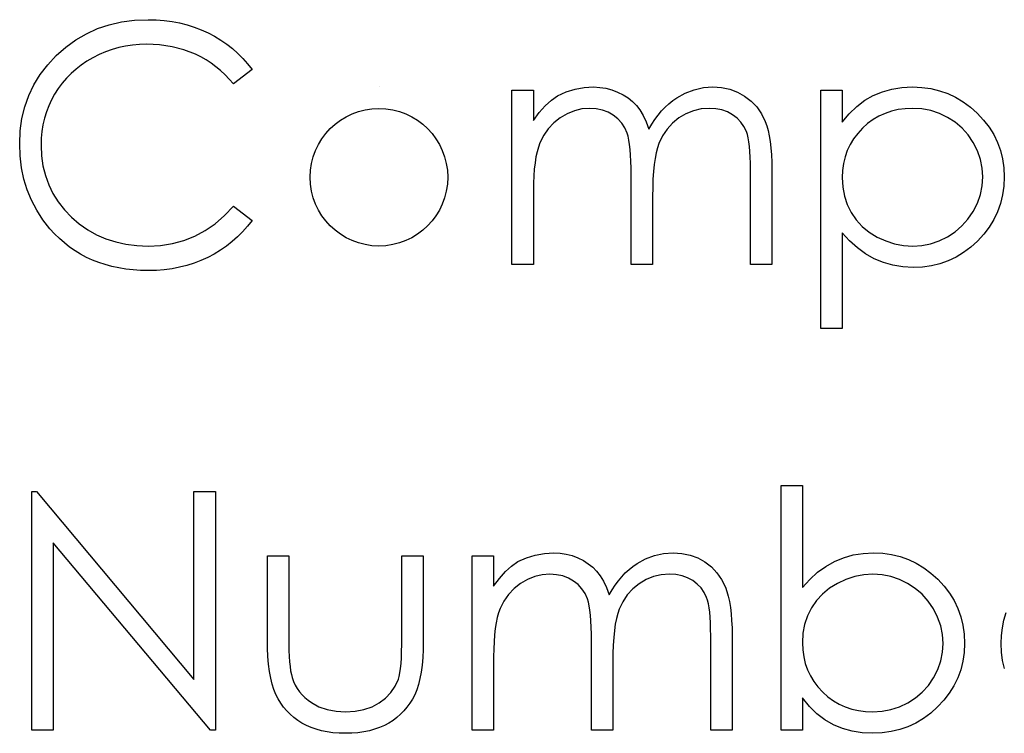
# Model space of a CAD drawing. Header units: inches. Extents: x 1694 to 2505, y -239 to -56.
# Tile 222 of 256: x 1856.75 to 1857.319, y -87.086 to -86.674. Entities that reach past the tile are written whole.
import ezdxf

# ---------------------------------------------------------------- set-up
doc = ezdxf.new("R2010")
doc.units = ezdxf.units.IN
doc.header["$LTSCALE"] = 0.5
doc.header["$MEASUREMENT"] = 0

msp = doc.modelspace()

# ---------------------------------------------------------------- linework, layer by layer
at = {"color": 7, "linetype": 'Continuous'}
for p, q in [((1856.79512, -86.67892), (1856.80191, -86.67666)), ((1856.80191, -86.67666), (1856.80903, -86.67506)), ((1856.80903, -86.67506), (1856.81651, -86.67409)), ((1856.81651, -86.67409), (1856.8243, -86.67376)), ((1856.8243, -86.67376), (1856.82904, -86.67387)), ((1856.82904, -86.67387), (1856.83368, -86.67423)), ((1856.83368, -86.67423), (1856.83818, -86.67484)), ((1856.83818, -86.67484), (1856.84257, -86.67566)), ((1856.84257, -86.67566), (1856.84685, -86.67671)), ((1856.84685, -86.67671), (1856.85102, -86.67804)), ((1856.78253, -86.68538), (1856.78866, -86.68185)), ((1856.78866, -86.68185), (1856.79512, -86.67892)), ((1856.85102, -86.67804), (1856.85507, -86.67958)), ((1856.85507, -86.67958), (1856.85899, -86.68135)), ((1856.85899, -86.68135), (1856.86278, -86.68334)), ((1856.86278, -86.68334), (1856.86639, -86.68552)), ((1856.77676, -86.68958), (1856.78253, -86.68538)), ((1856.8113, -86.689), (1856.8074, -86.68985)), ((1856.8153, -86.68839), (1856.8113, -86.689)), ((1856.81938, -86.688), (1856.8153, -86.68839)), ((1856.82352, -86.68789), (1856.81938, -86.688)), ((1856.83103, -86.68825), (1856.82352, -86.68789)), ((1856.83821, -86.68935), (1856.83103, -86.68825)), ((1856.86639, -86.68552), (1856.86984, -86.68789)), ((1856.86984, -86.68789), (1856.8731, -86.69043)), ((1856.76633, -86.69976), (1856.7713, -86.69443)), ((1856.7713, -86.69443), (1856.77676, -86.68958)), ((1856.79611, -86.69388), (1856.7925, -86.6957)), ((1856.79978, -86.69228), (1856.79611, -86.69388)), ((1856.80354, -86.69096), (1856.79978, -86.69228)), ((1856.8074, -86.68985), (1856.80354, -86.69096)), ((1856.84508, -86.69118), (1856.83821, -86.68935)), ((1856.85165, -86.69374), (1856.84508, -86.69118)), ((1856.8548, -86.69529), (1856.85165, -86.69374)), ((1856.8731, -86.69043), (1856.87619, -86.69319)), ((1856.87619, -86.69319), (1856.87912, -86.69612)), ((1856.76205, -86.70536), (1856.76633, -86.69976)), ((1856.78576, -86.69995), (1856.7827, -86.70233)), ((1856.78902, -86.69775), (1856.78576, -86.69995)), ((1856.7925, -86.6957), (1856.78902, -86.69775)), ((1856.85783, -86.697), (1856.8548, -86.69529)), ((1856.86073, -86.69888), (1856.85783, -86.697)), ((1856.86355, -86.70092), (1856.86073, -86.69888)), ((1856.87912, -86.69612), (1856.88185, -86.69926)), ((1856.88185, -86.69926), (1856.88442, -86.70258)), ((1856.75841, -86.7113), (1856.76205, -86.70536)), ((1856.77983, -86.70487), (1856.77715, -86.70757)), ((1856.7827, -86.70233), (1856.77983, -86.70487)), ((1856.86623, -86.70316), (1856.86355, -86.70092)), ((1856.86879, -86.70556), (1856.86623, -86.70316)), ((1856.87125, -86.70812), (1856.86879, -86.70556)), ((1856.88442, -86.70258), (1856.8736, -86.71086)), ((1856.75545, -86.71751), (1856.75841, -86.7113)), ((1856.77469, -86.71044), (1856.77243, -86.71351)), ((1856.77715, -86.70757), (1856.77469, -86.71044)), ((1856.8736, -86.71086), (1856.87125, -86.70812)), ((1856.75314, -86.72402), (1856.75545, -86.71751)), ((1856.77036, -86.71671), (1856.76851, -86.72005)), ((1856.77243, -86.71351), (1856.77036, -86.71671)), ((1856.95779, -86.71262), (1856.95779, -86.71262)), ((1857.03458, -86.71439), (1857.04694, -86.71439)), ((1857.03458, -86.81509), (1857.03458, -86.71439)), ((1857.04694, -86.71439), (1857.04694, -86.73189)), ((1857.05735, -86.7203), (1857.06091, -86.71773)), ((1857.06091, -86.71773), (1857.06591, -86.71549)), ((1857.06591, -86.71549), (1857.07104, -86.71389)), ((1857.07104, -86.71389), (1857.07629, -86.71296)), ((1857.07629, -86.71296), (1857.08167, -86.71262)), ((1857.08167, -86.71262), (1857.08531, -86.71282)), ((1857.08531, -86.71282), (1857.08885, -86.71334)), ((1857.08885, -86.71334), (1857.0923, -86.71425)), ((1857.0923, -86.71425), (1857.09564, -86.71552)), ((1857.09564, -86.71552), (1857.09881, -86.7171)), ((1857.09881, -86.7171), (1857.10165, -86.71889)), ((1857.12984, -86.71883), (1857.13475, -86.71613)), ((1857.13475, -86.71613), (1857.13988, -86.71417)), ((1857.13988, -86.71417), (1857.14516, -86.71301)), ((1857.14516, -86.71301), (1857.15065, -86.71262)), ((1857.15065, -86.71262), (1857.1557, -86.71296)), ((1857.1557, -86.71296), (1857.16045, -86.71392)), ((1857.16045, -86.71392), (1857.16489, -86.71558)), ((1857.16489, -86.71558), (1857.16903, -86.71787)), ((1857.213, -86.71439), (1857.22537, -86.71439)), ((1857.213, -86.85219), (1857.213, -86.71439)), ((1857.22537, -86.71439), (1857.22537, -86.73302)), ((1857.2384, -86.7203), (1857.24334, -86.71751)), ((1857.24334, -86.71751), (1857.24859, -86.71538)), ((1857.24859, -86.71538), (1857.25411, -86.71384)), ((1857.25411, -86.71384), (1857.25993, -86.71293)), ((1857.25993, -86.71293), (1857.26606, -86.71262)), ((1857.26606, -86.71262), (1857.27141, -86.71287)), ((1857.27141, -86.71287), (1857.2766, -86.71356)), ((1857.2766, -86.71356), (1857.28157, -86.71475)), ((1857.28157, -86.71475), (1857.28635, -86.71643)), ((1857.28635, -86.71643), (1857.29093, -86.71856)), ((1856.76851, -86.72005), (1856.76694, -86.7235)), ((1857.05384, -86.7235), (1857.05735, -86.7203)), ((1857.10165, -86.71889), (1857.10422, -86.72093)), ((1857.10422, -86.72093), (1857.10646, -86.72322)), ((1857.10646, -86.72322), (1857.10847, -86.72587)), ((1857.12305, -86.72427), (1857.1252, -86.72229)), ((1857.1252, -86.72229), (1857.12746, -86.72046)), ((1857.12746, -86.72046), (1857.12984, -86.71883)), ((1857.16903, -86.71787), (1857.17276, -86.72074)), ((1857.17276, -86.72074), (1857.17599, -86.72413)), ((1857.23376, -86.72383), (1857.2384, -86.7203)), ((1857.29093, -86.71856), (1857.29529, -86.72118)), ((1857.29529, -86.72118), (1857.29949, -86.72427)), ((1856.75148, -86.73084), (1856.75314, -86.72402)), ((1856.76558, -86.72703), (1856.76448, -86.7307)), ((1856.76694, -86.7235), (1856.76558, -86.72703)), ((1857.04694, -86.73189), (1857.05037, -86.72736)), ((1857.05037, -86.72736), (1857.05384, -86.7235)), ((1857.06651, -86.72803), (1857.06248, -86.73037)), ((1857.07071, -86.72634), (1857.06651, -86.72803)), ((1857.07504, -86.72532), (1857.07071, -86.72634)), ((1857.07952, -86.72499), (1857.07504, -86.72532)), ((1857.08333, -86.72524), (1857.07952, -86.72499)), ((1857.08686, -86.72596), (1857.08333, -86.72524)), ((1857.09014, -86.7272), (1857.08686, -86.72596)), ((1857.09312, -86.72891), (1857.09014, -86.7272)), ((1857.09577, -86.73101), (1857.09312, -86.72891)), ((1857.10847, -86.72587), (1857.11038, -86.72905)), ((1857.11038, -86.72905), (1857.11212, -86.73272)), ((1857.11714, -86.73134), (1857.11902, -86.7288)), ((1857.11902, -86.7288), (1857.12098, -86.72645)), ((1857.12098, -86.72645), (1857.12305, -86.72427)), ((1857.13511, -86.72808), (1857.13105, -86.73051)), ((1857.13939, -86.72637), (1857.13511, -86.72808)), ((1857.14383, -86.72532), (1857.13939, -86.72637)), ((1857.1485, -86.72499), (1857.14383, -86.72532)), ((1857.15231, -86.72521), (1857.1485, -86.72499)), ((1857.15581, -86.7259), (1857.15231, -86.72521)), ((1857.15907, -86.72706), (1857.15581, -86.7259)), ((1857.16202, -86.72866), (1857.15907, -86.72706)), ((1857.16464, -86.73065), (1857.16202, -86.72866)), ((1857.17599, -86.72413), (1857.17869, -86.72803)), ((1857.17869, -86.72803), (1857.18087, -86.73247)), ((1857.22537, -86.73302), (1857.22943, -86.72805)), ((1857.22943, -86.72805), (1857.23376, -86.72383)), ((1857.25016, -86.72786), (1857.24663, -86.72946)), ((1857.25386, -86.72659), (1857.25016, -86.72786)), ((1857.25772, -86.72571), (1857.25386, -86.72659)), ((1857.26175, -86.72516), (1857.25772, -86.72571)), ((1857.26595, -86.72499), (1857.26175, -86.72516)), ((1857.27136, -86.72532), (1857.26595, -86.72499)), ((1857.27655, -86.72629), (1857.27136, -86.72532)), ((1857.28152, -86.72792), (1857.27655, -86.72629)), ((1857.28629, -86.73018), (1857.28152, -86.72792)), ((1857.29949, -86.72427), (1857.30346, -86.72783)), ((1857.30346, -86.72783), (1857.3071, -86.73173)), ((1856.75049, -86.73796), (1856.75148, -86.73084)), ((1856.76362, -86.73446), (1856.76302, -86.7383)), ((1856.76448, -86.7307), (1856.76362, -86.73446)), ((1857.05879, -86.7333), (1857.05558, -86.73669)), ((1857.06248, -86.73037), (1857.05879, -86.7333)), ((1857.09801, -86.73344), (1857.09577, -86.73101)), ((1857.0998, -86.7362), (1857.09801, -86.73344)), ((1857.11212, -86.73272), (1857.11372, -86.73694)), ((1857.11372, -86.73694), (1857.11537, -86.73404)), ((1857.11537, -86.73404), (1857.11714, -86.73134)), ((1857.12735, -86.73349), (1857.12421, -86.73694)), ((1857.13105, -86.73051), (1857.12735, -86.73349)), ((1857.16685, -86.73291), (1857.16464, -86.73065)), ((1857.16865, -86.73551), (1857.16685, -86.73291)), ((1857.18087, -86.73247), (1857.18179, -86.73496)), ((1857.24008, -86.73377), (1857.23707, -86.73645)), ((1857.24329, -86.73142), (1857.24008, -86.73377)), ((1857.24663, -86.72946), (1857.24329, -86.73142)), ((1857.29071, -86.73302), (1857.28629, -86.73018)), ((1857.29466, -86.73642), (1857.29071, -86.73302)), ((1857.3071, -86.73173), (1857.31025, -86.73584)), ((1856.75015, -86.74539), (1856.75049, -86.73796)), ((1856.76302, -86.7383), (1856.76263, -86.74227)), ((1857.05291, -86.74053), (1857.05075, -86.74486)), ((1857.05558, -86.73669), (1857.05291, -86.74053)), ((1857.10116, -86.73929), (1857.0998, -86.7362)), ((1857.10171, -86.74108), (1857.10116, -86.73929)), ((1857.12421, -86.73694), (1857.12158, -86.74086)), ((1857.17003, -86.73838), (1857.16865, -86.73551)), ((1857.17058, -86.74003), (1857.17003, -86.73838)), ((1857.17105, -86.74202), (1857.17058, -86.74003)), ((1857.18179, -86.73496), (1857.18256, -86.73774)), ((1857.18256, -86.73774), (1857.18322, -86.74081)), ((1857.23434, -86.7394), (1857.23197, -86.74252)), ((1857.23707, -86.73645), (1857.23434, -86.7394)), ((1857.29813, -86.74031), (1857.29466, -86.73642)), ((1857.30111, -86.74475), (1857.29813, -86.74031)), ((1857.31025, -86.73584), (1857.31293, -86.74012)), ((1857.31293, -86.74012), (1857.31511, -86.74459)), ((1856.75043, -86.75246), (1856.75015, -86.74539)), ((1856.76263, -86.74227), (1856.76252, -86.74633)), ((1857.05075, -86.74486), (1857.04987, -86.74729)), ((1857.10218, -86.74326), (1857.10171, -86.74108)), ((1857.10256, -86.74578), (1857.10218, -86.74326)), ((1857.1029, -86.74867), (1857.10256, -86.74578)), ((1857.11949, -86.74522), (1857.11863, -86.74771)), ((1857.12158, -86.74086), (1857.11949, -86.74522)), ((1857.17146, -86.74431), (1857.17105, -86.74202)), ((1857.17179, -86.74691), (1857.17146, -86.74431)), ((1857.18322, -86.74081), (1857.18377, -86.74417)), ((1857.18377, -86.74417), (1857.18419, -86.74782)), ((1857.22995, -86.74583), (1857.2283, -86.74931)), ((1857.23197, -86.74252), (1857.22995, -86.74583)), ((1857.30354, -86.7495), (1857.30111, -86.74475)), ((1857.31511, -86.74459), (1857.31682, -86.74928)), ((1856.76252, -86.74633), (1856.7628, -86.75243)), ((1857.0491, -86.75), (1857.04843, -86.75304)), ((1857.04987, -86.74729), (1857.0491, -86.75)), ((1857.10314, -86.75193), (1857.1029, -86.74867)), ((1857.11788, -86.75058), (1857.11728, -86.75384)), ((1857.11863, -86.74771), (1857.11788, -86.75058)), ((1857.17204, -86.74983), (1857.17179, -86.74691)), ((1857.17223, -86.75306), (1857.17204, -86.74983)), ((1857.18419, -86.74782), (1857.18449, -86.75177)), ((1857.18449, -86.75177), (1857.18468, -86.75602)), ((1857.2283, -86.74931), (1857.22703, -86.75295)), ((1857.30525, -86.75442), (1857.30354, -86.7495)), ((1857.31682, -86.74928), (1857.31804, -86.75414)), ((1856.75126, -86.75925), (1856.75043, -86.75246)), ((1856.7628, -86.75243), (1856.76362, -86.75825)), ((1857.04791, -86.75638), (1857.04747, -86.75999)), ((1857.04843, -86.75304), (1857.04791, -86.75638)), ((1857.10334, -86.75555), (1857.10314, -86.75193)), ((1857.10345, -86.75955), (1857.10334, -86.75555)), ((1857.11675, -86.75748), (1857.11637, -86.76151)), ((1857.11728, -86.75384), (1857.11675, -86.75748)), ((1857.17235, -86.75662), (1857.17223, -86.75306)), ((1857.17237, -86.76049), (1857.17235, -86.75662)), ((1857.18468, -86.75602), (1857.18474, -86.76054)), ((1857.22612, -86.75679), (1857.22556, -86.76079)), ((1857.22703, -86.75295), (1857.22612, -86.75679)), ((1857.3063, -86.75944), (1857.30525, -86.75442)), ((1857.31804, -86.75414), (1857.31875, -86.75922)), ((1856.75261, -86.76579), (1856.75126, -86.75925)), ((1856.76362, -86.75825), (1856.76498, -86.76383)), ((1857.04747, -86.75999), (1857.04719, -86.76394)), ((1857.10348, -86.76388), (1857.10345, -86.75955)), ((1857.11637, -86.76151), (1857.11606, -86.76593)), ((1857.17237, -86.81509), (1857.17237, -86.76049)), ((1857.18474, -86.76054), (1857.18474, -86.81509)), ((1857.22556, -86.76079), (1857.22537, -86.76496)), ((1857.30664, -86.7646), (1857.3063, -86.75944)), ((1857.31875, -86.75922), (1857.319, -86.76446)), ((1856.75452, -86.77205), (1856.75261, -86.76579)), ((1856.76498, -86.76383), (1856.76691, -86.76913)), ((1857.047, -86.76816), (1857.04694, -86.77272)), ((1857.04719, -86.76394), (1857.047, -86.76816)), ((1857.10348, -86.81509), (1857.10348, -86.76388)), ((1857.11606, -86.76593), (1857.1159, -86.77073)), ((1857.22537, -86.76496), (1857.2257, -86.77043)), ((1857.30628, -86.76974), (1857.30664, -86.7646)), ((1857.319, -86.76446), (1857.31875, -86.76982)), ((1856.75697, -86.77807), (1856.75452, -86.77205)), ((1856.76691, -86.76913), (1856.76937, -86.77421)), ((1856.76937, -86.77421), (1856.7724, -86.77901)), ((1857.04694, -86.77272), (1857.04694, -86.81509)), ((1857.1159, -86.77073), (1857.11584, -86.77592)), ((1857.2257, -86.77043), (1857.22667, -86.77559)), ((1857.30525, -86.77476), (1857.30628, -86.76974)), ((1857.31875, -86.76982), (1857.31804, -86.77498)), ((1856.75998, -86.78381), (1856.75697, -86.77807)), ((1856.7724, -86.77901), (1856.77596, -86.78356)), ((1857.11584, -86.77592), (1857.11584, -86.81509)), ((1857.22667, -86.77559), (1857.2283, -86.7805)), ((1857.30106, -86.78448), (1857.30349, -86.77967)), ((1857.30349, -86.77967), (1857.30525, -86.77476)), ((1857.31685, -86.77992), (1857.31516, -86.78467)), ((1857.31804, -86.77498), (1857.31685, -86.77992)), ((1856.76354, -86.78931), (1856.75998, -86.78381)), ((1856.77596, -86.78356), (1856.78008, -86.78784)), ((1856.86849, -86.7869), (1856.8736, -86.78152)), ((1856.8736, -86.78152), (1856.88442, -86.78972)), ((1857.2283, -86.7805), (1857.23059, -86.78511)), ((1857.23059, -86.78511), (1857.23349, -86.78933)), ((1857.29805, -86.78895), (1857.30106, -86.78448)), ((1857.31516, -86.78467), (1857.31298, -86.78922)), ((1856.76763, -86.79452), (1856.76354, -86.78931)), ((1856.78008, -86.78784), (1856.7846, -86.79174)), ((1856.7846, -86.79174), (1856.78943, -86.79513)), ((1856.85739, -86.79552), (1856.86311, -86.79157)), ((1856.86311, -86.79157), (1856.86849, -86.7869)), ((1856.88442, -86.78972), (1856.88177, -86.79306)), ((1857.23349, -86.78933), (1857.23696, -86.79312)), ((1857.29457, -86.79289), (1857.29805, -86.78895)), ((1857.31298, -86.78922), (1857.31033, -86.79356)), ((1856.77028, -86.79745), (1856.76763, -86.79452)), ((1856.78943, -86.79513), (1856.79454, -86.79797)), ((1856.8514, -86.79875), (1856.85739, -86.79552)), ((1856.87895, -86.79623), (1856.876, -86.79919)), ((1856.88177, -86.79306), (1856.87895, -86.79623)), ((1857.22965, -86.80151), (1857.22537, -86.79684)), ((1857.22537, -86.79684), (1857.22537, -86.85219)), ((1857.23696, -86.79312), (1857.24099, -86.79643)), ((1857.24099, -86.79643), (1857.24558, -86.79927)), ((1857.28615, -86.79922), (1857.2906, -86.79632)), ((1857.2906, -86.79632), (1857.29457, -86.79289)), ((1857.31033, -86.79356), (1857.30721, -86.79767)), ((1856.77306, -86.80018), (1856.77028, -86.79745)), ((1856.77596, -86.80272), (1856.77306, -86.80018)), ((1856.77897, -86.80507), (1856.77596, -86.80272)), ((1856.79454, -86.79797), (1856.79992, -86.80032)), ((1856.79992, -86.80032), (1856.80561, -86.80214)), ((1856.80561, -86.80214), (1856.81157, -86.80344)), ((1856.83158, -86.80413), (1856.83848, -86.80305)), ((1856.83848, -86.80305), (1856.84508, -86.80126)), ((1856.84508, -86.80126), (1856.8514, -86.79875)), ((1856.87288, -86.80195), (1856.86959, -86.80454)), ((1856.876, -86.79919), (1856.87288, -86.80195)), ((1857.23415, -86.80556), (1857.22965, -86.80151)), ((1857.24558, -86.79927), (1857.25052, -86.80156)), ((1857.25052, -86.80156), (1857.2556, -86.80319)), ((1857.27646, -86.80316), (1857.28141, -86.80153)), ((1857.28141, -86.80153), (1857.28615, -86.79922)), ((1857.3036, -86.80159), (1857.29965, -86.80518)), ((1857.30721, -86.79767), (1857.3036, -86.80159)), ((1856.78212, -86.80722), (1856.77897, -86.80507)), ((1856.78538, -86.80921), (1856.78212, -86.80722)), ((1856.81157, -86.80344), (1856.81784, -86.80424)), ((1856.81784, -86.80424), (1856.82438, -86.80449)), ((1856.82438, -86.80449), (1856.83158, -86.80413)), ((1856.86614, -86.80692), (1856.86253, -86.8091)), ((1856.86959, -86.80454), (1856.86614, -86.80692)), ((1857.23892, -86.80901), (1857.23415, -86.80556)), ((1857.2556, -86.80319), (1857.26079, -86.80416)), ((1857.26079, -86.80416), (1857.26614, -86.80449)), ((1857.26614, -86.80449), (1857.27139, -86.80416)), ((1857.27139, -86.80416), (1857.27646, -86.80316)), ((1857.29551, -86.80827), (1857.29115, -86.81089)), ((1857.29965, -86.80518), (1857.29551, -86.80827)), ((1856.78874, -86.811), (1856.78538, -86.80921)), ((1856.79225, -86.8126), (1856.78874, -86.811)), ((1856.79587, -86.81401), (1856.79225, -86.8126)), ((1856.79959, -86.81523), (1856.79587, -86.81401)), ((1856.85088, -86.81437), (1856.84677, -86.81567)), ((1856.85488, -86.81285), (1856.85088, -86.81437)), ((1856.85877, -86.81108), (1856.85488, -86.81285)), ((1856.86253, -86.8091), (1856.85877, -86.81108)), ((1857.24392, -86.81183), (1857.23892, -86.80901)), ((1857.24919, -86.81404), (1857.24392, -86.81183)), ((1857.25469, -86.81558), (1857.24919, -86.81404)), ((1857.28662, -86.81304), (1857.28187, -86.8147)), ((1857.29115, -86.81089), (1857.28662, -86.81304)), ((1856.80343, -86.81627), (1856.79959, -86.81523)), ((1856.8074, -86.8171), (1856.80343, -86.81627)), ((1856.81149, -86.81776), (1856.8074, -86.8171)), ((1856.81568, -86.81823), (1856.81149, -86.81776)), ((1856.82002, -86.81854), (1856.81568, -86.81823)), ((1856.82446, -86.81862), (1856.82002, -86.81854)), ((1856.82915, -86.81851), (1856.82446, -86.81862)), ((1856.83371, -86.81815), (1856.82915, -86.81851)), ((1856.83818, -86.81757), (1856.83371, -86.81815)), ((1856.84251, -86.81674), (1856.83818, -86.81757)), ((1856.84677, -86.81567), (1856.84251, -86.81674)), ((1857.04694, -86.81509), (1857.03458, -86.81509)), ((1857.11584, -86.81509), (1857.10348, -86.81509)), ((1857.18474, -86.81509), (1857.17237, -86.81509)), ((1857.26045, -86.81655), (1857.25469, -86.81558)), ((1857.26644, -86.81685), (1857.26045, -86.81655)), ((1857.27177, -86.81661), (1857.26644, -86.81685)), ((1857.27693, -86.81589), (1857.27177, -86.81661)), ((1857.28187, -86.8147), (1857.27693, -86.81589)), ((1857.22537, -86.85219), (1857.213, -86.85219)), ((1857.19004, -87.08412), (1857.19004, -86.94279)), ((1857.19004, -86.94279), (1857.20241, -86.94279)), ((1857.20241, -86.94279), (1857.20241, -87.00169)), ((1856.75722, -87.08412), (1856.75722, -86.94632)), ((1856.75722, -86.94632), (1856.75982, -86.94632)), ((1856.75982, -86.94632), (1856.85085, -87.05477)), ((1856.85085, -87.05477), (1856.85085, -86.94632)), ((1856.85085, -86.94632), (1856.86322, -86.94632)), ((1856.86322, -86.94632), (1856.86322, -87.08412)), ((1856.8604, -87.08412), (1856.76959, -86.97591)), ((1856.76959, -86.97591), (1856.76959, -87.08412)), ((1856.89325, -86.98342), (1856.90562, -86.98342)), ((1856.89325, -87.03153), (1856.89325, -86.98342)), ((1856.90562, -86.98342), (1856.90562, -87.03012)), ((1856.97098, -87.03012), (1856.97098, -86.98342)), ((1856.97098, -86.98342), (1856.98335, -86.98342)), ((1856.98335, -86.98342), (1856.98335, -87.03244)), ((1857.01161, -86.98342), (1857.02398, -86.98342)), ((1857.01161, -87.08412), (1857.01161, -86.98342)), ((1857.02398, -86.98342), (1857.02398, -87.00092)), ((1857.03795, -86.98676), (1857.04294, -86.98452)), ((1857.04294, -86.98452), (1857.04808, -86.98292)), ((1857.04808, -86.98292), (1857.05332, -86.98198)), ((1857.05332, -86.98198), (1857.0587, -86.98165)), ((1857.0587, -86.98165), (1857.06235, -86.98185)), ((1857.06235, -86.98185), (1857.06588, -86.98237)), ((1857.06588, -86.98237), (1857.06933, -86.98328)), ((1857.06933, -86.98328), (1857.07267, -86.98455)), ((1857.07267, -86.98455), (1857.07584, -86.98612)), ((1857.10687, -86.98786), (1857.11178, -86.98516)), ((1857.11178, -86.98516), (1857.11692, -86.9832)), ((1857.11692, -86.9832), (1857.12219, -86.98204)), ((1857.12219, -86.98204), (1857.12768, -86.98165)), ((1857.12768, -86.98165), (1857.13273, -86.98198)), ((1857.13273, -86.98198), (1857.13748, -86.98295)), ((1857.13748, -86.98295), (1857.14193, -86.98461)), ((1857.14193, -86.98461), (1857.14607, -86.9869)), ((1857.22095, -86.98665), (1857.22623, -86.98447)), ((1857.22623, -86.98447), (1857.23172, -86.9829)), ((1857.23172, -86.9829), (1857.23749, -86.98196)), ((1857.23749, -86.98196), (1857.24348, -86.98165)), ((1857.24348, -86.98165), (1857.24881, -86.9819)), ((1857.24881, -86.9819), (1857.25397, -86.98262)), ((1857.25397, -86.98262), (1857.25891, -86.98381)), ((1857.25891, -86.98381), (1857.26366, -86.98546)), ((1857.03088, -86.99253), (1857.03438, -86.98933)), ((1857.03438, -86.98933), (1857.03795, -86.98676)), ((1857.07584, -86.98612), (1857.07869, -86.98792)), ((1857.07869, -86.98792), (1857.08125, -86.98996)), ((1857.08125, -86.98996), (1857.08349, -86.99225)), ((1857.10223, -86.99131), (1857.1045, -86.98949)), ((1857.1045, -86.98949), (1857.10687, -86.98786)), ((1857.14607, -86.9869), (1857.14979, -86.98977)), ((1857.14979, -86.98977), (1857.15302, -86.99316)), ((1857.21118, -86.99292), (1857.21596, -86.98946)), ((1857.21596, -86.98946), (1857.22095, -86.98665)), ((1857.26366, -86.98546), (1857.26818, -86.98762)), ((1857.26818, -86.98762), (1857.27255, -86.99024)), ((1857.27255, -86.99024), (1857.27669, -86.99333)), ((1857.02398, -87.00092), (1857.0274, -86.99639)), ((1857.0274, -86.99639), (1857.03088, -86.99253)), ((1857.04774, -86.99537), (1857.04355, -86.99706)), ((1857.05208, -86.99435), (1857.04774, -86.99537)), ((1857.05655, -86.99402), (1857.05208, -86.99435)), ((1857.06036, -86.99427), (1857.05655, -86.99402)), ((1857.06389, -86.99499), (1857.06036, -86.99427)), ((1857.06718, -86.99623), (1857.06389, -86.99499)), ((1857.07016, -86.99794), (1857.06718, -86.99623)), ((1857.08349, -86.99225), (1857.08551, -86.9949)), ((1857.08551, -86.9949), (1857.08741, -86.99808)), ((1857.09605, -86.99783), (1857.09801, -86.99548)), ((1857.09801, -86.99548), (1857.10008, -86.9933)), ((1857.10008, -86.9933), (1857.10223, -86.99131)), ((1857.11642, -86.9954), (1857.11214, -86.99711)), ((1857.12087, -86.99435), (1857.11642, -86.9954)), ((1857.12553, -86.99402), (1857.12087, -86.99435)), ((1857.12934, -86.99424), (1857.12553, -86.99402)), ((1857.13285, -86.99493), (1857.12934, -86.99424)), ((1857.1361, -86.99609), (1857.13285, -86.99493)), ((1857.13906, -86.99769), (1857.1361, -86.99609)), ((1857.15302, -86.99316), (1857.15573, -86.99706)), ((1857.20668, -86.99697), (1857.21118, -86.99292)), ((1857.23263, -86.99534), (1857.22755, -86.99697)), ((1857.23782, -86.99435), (1857.23263, -86.99534)), ((1857.24318, -86.99402), (1857.23782, -86.99435)), ((1857.24842, -86.99435), (1857.24318, -86.99402)), ((1857.2535, -86.99534), (1857.24842, -86.99435)), ((1857.25844, -86.99697), (1857.2535, -86.99534)), ((1857.27669, -86.99333), (1857.28063, -86.99692)), ((1857.03952, -86.9994), (1857.03582, -87.00233)), ((1857.04355, -86.99706), (1857.03952, -86.9994)), ((1857.07281, -87.00004), (1857.07016, -86.99794)), ((1857.07504, -87.00247), (1857.07281, -87.00004)), ((1857.08741, -86.99808), (1857.08915, -87.00175)), ((1857.08915, -87.00175), (1857.09075, -87.00597)), ((1857.09241, -87.00307), (1857.09417, -87.00037)), ((1857.09417, -87.00037), (1857.09605, -86.99783)), ((1857.10809, -86.99954), (1857.10439, -87.00252)), ((1857.11214, -86.99711), (1857.10809, -86.99954)), ((1857.14168, -86.99968), (1857.13906, -86.99769)), ((1857.14389, -87.00194), (1857.14168, -86.99968)), ((1857.14568, -87.00454), (1857.14389, -87.00194)), ((1857.15573, -86.99706), (1857.15791, -87.0015)), ((1857.15791, -87.0015), (1857.15882, -87.00398)), ((1857.20241, -87.00169), (1857.20668, -86.99697)), ((1857.21803, -87.00216), (1857.214, -87.00547)), ((1857.22261, -86.99929), (1857.21803, -87.00216)), ((1857.22755, -86.99697), (1857.22261, -86.99929)), ((1857.26319, -86.99929), (1857.25844, -86.99697)), ((1857.26763, -87.00219), (1857.26319, -86.99929)), ((1857.27161, -87.00561), (1857.26763, -87.00219)), ((1857.28063, -86.99692), (1857.28425, -87.00084)), ((1857.28425, -87.00084), (1857.28737, -87.00495)), ((1857.03262, -87.00572), (1857.02994, -87.00956)), ((1857.03582, -87.00233), (1857.03262, -87.00572)), ((1857.07684, -87.00523), (1857.07504, -87.00247)), ((1857.07819, -87.00832), (1857.07684, -87.00523)), ((1857.09075, -87.00597), (1857.09241, -87.00307)), ((1857.10124, -87.00597), (1857.09862, -87.00989)), ((1857.10439, -87.00252), (1857.10124, -87.00597)), ((1857.14706, -87.00741), (1857.14568, -87.00454)), ((1857.14761, -87.00906), (1857.14706, -87.00741)), ((1857.15882, -87.00398), (1857.15959, -87.00677)), ((1857.15959, -87.00677), (1857.16026, -87.00984)), ((1857.214, -87.00547), (1857.21052, -87.00926)), ((1857.27508, -87.00956), (1857.27161, -87.00561)), ((1857.28737, -87.00495), (1857.29002, -87.00928)), ((1857.02994, -87.00956), (1857.02779, -87.01389)), ((1857.07874, -87.01011), (1857.07819, -87.00832)), ((1857.07921, -87.01229), (1857.07874, -87.01011)), ((1857.0796, -87.0148), (1857.07921, -87.01229)), ((1857.09862, -87.00989), (1857.09652, -87.01425)), ((1857.14808, -87.01105), (1857.14761, -87.00906)), ((1857.1485, -87.01334), (1857.14808, -87.01105)), ((1857.14883, -87.01594), (1857.1485, -87.01334)), ((1857.16026, -87.00984), (1857.16081, -87.0132)), ((1857.16081, -87.0132), (1857.16122, -87.01685)), ((1857.20762, -87.01351), (1857.20533, -87.01812)), ((1857.21052, -87.00926), (1857.20762, -87.01351)), ((1857.27809, -87.01403), (1857.27508, -87.00956)), ((1857.29002, -87.00928), (1857.2922, -87.01381)), ((1857.02613, -87.01903), (1857.02547, -87.02206)), ((1857.0269, -87.01632), (1857.02613, -87.01903)), ((1857.02779, -87.01389), (1857.0269, -87.01632)), ((1857.07993, -87.0177), (1857.0796, -87.0148)), ((1857.08018, -87.02096), (1857.07993, -87.0177)), ((1857.09566, -87.01674), (1857.09492, -87.01961)), ((1857.09652, -87.01425), (1857.09566, -87.01674)), ((1857.14908, -87.01886), (1857.14883, -87.01594)), ((1857.14927, -87.02209), (1857.14908, -87.01886)), ((1857.16122, -87.01685), (1857.16152, -87.02079)), ((1857.20533, -87.01812), (1857.2037, -87.02298)), ((1857.28052, -87.01883), (1857.27809, -87.01403)), ((1857.28229, -87.02375), (1857.28052, -87.01883)), ((1857.2922, -87.01381), (1857.29388, -87.01853)), ((1857.29388, -87.01853), (1857.29507, -87.02347)), ((1857.31886, -87.02049), (1857.32013, -87.01621)), ((1857.02547, -87.02206), (1857.02494, -87.0254)), ((1857.08037, -87.02458), (1857.08018, -87.02096)), ((1857.08048, -87.02858), (1857.08037, -87.02458)), ((1857.09431, -87.02286), (1857.09379, -87.02651)), ((1857.09492, -87.01961), (1857.09431, -87.02286)), ((1857.14938, -87.02565), (1857.14927, -87.02209)), ((1857.16152, -87.02079), (1857.16172, -87.02505)), ((1857.2037, -87.02298), (1857.20274, -87.02814)), ((1857.28331, -87.0288), (1857.28229, -87.02375)), ((1857.29507, -87.02347), (1857.29579, -87.02861)), ((1857.31743, -87.02941), (1857.31795, -87.02488)), ((1857.31795, -87.02488), (1857.31886, -87.02049)), ((1856.90562, -87.03012), (1856.90564, -87.03424)), ((1856.97095, -87.0346), (1856.97098, -87.03012)), ((1857.0245, -87.02902), (1857.02423, -87.03297)), ((1857.02494, -87.0254), (1857.0245, -87.02902)), ((1857.08051, -87.03291), (1857.08048, -87.02858)), ((1857.0934, -87.03054), (1857.0931, -87.03495)), ((1857.09379, -87.02651), (1857.0934, -87.03054)), ((1857.14941, -87.02952), (1857.14938, -87.02565)), ((1857.14941, -87.08412), (1857.14941, -87.02952)), ((1857.16172, -87.02505), (1857.16177, -87.02957)), ((1857.16177, -87.02957), (1857.16177, -87.08412)), ((1857.20274, -87.02814), (1857.20241, -87.03357)), ((1857.28367, -87.03396), (1857.28331, -87.0288)), ((1857.29579, -87.02861), (1857.29604, -87.03396)), ((1857.31723, -87.03404), (1857.31743, -87.02941)), ((1856.89333, -87.03669), (1856.89325, -87.03153)), ((1856.90564, -87.03424), (1856.90573, -87.03799)), ((1856.97084, -87.03868), (1856.97095, -87.0346)), ((1856.98335, -87.03244), (1856.98326, -87.03744)), ((1857.02423, -87.03297), (1857.02403, -87.03719)), ((1857.08051, -87.08412), (1857.08051, -87.03291)), ((1857.0931, -87.03495), (1857.09293, -87.03976)), ((1857.20241, -87.03357), (1857.2026, -87.03774)), ((1857.28334, -87.03912), (1857.28367, -87.03396)), ((1857.29604, -87.03396), (1857.29579, -87.03923)), ((1857.31746, -87.03898), (1857.31723, -87.03404)), ((1856.89355, -87.04152), (1856.89333, -87.03669)), ((1856.89394, -87.046), (1856.89355, -87.04152)), ((1856.90573, -87.03799), (1856.90589, -87.04144)), ((1856.90589, -87.04144), (1856.90611, -87.04456)), ((1856.9707, -87.04235), (1856.97084, -87.03868)), ((1856.98326, -87.03744), (1856.98304, -87.04213)), ((1857.02403, -87.03719), (1857.02398, -87.04175)), ((1857.02398, -87.04175), (1857.02398, -87.08412)), ((1857.09293, -87.03976), (1857.09288, -87.04495)), ((1857.2026, -87.03774), (1857.20315, -87.04175)), ((1857.20315, -87.04175), (1857.20406, -87.04558)), ((1857.28229, -87.04412), (1857.28334, -87.03912)), ((1857.29579, -87.03923), (1857.29507, -87.04431)), ((1857.31806, -87.04382), (1857.31746, -87.03898)), ((1856.89449, -87.05016), (1856.89394, -87.046)), ((1856.90611, -87.04456), (1856.90639, -87.04732)), ((1856.90639, -87.04732), (1856.90672, -87.04978)), ((1856.97018, -87.04851), (1856.97048, -87.04564)), ((1856.97048, -87.04564), (1856.9707, -87.04235)), ((1856.98266, -87.04652), (1856.9821, -87.05055)), ((1856.98304, -87.04213), (1856.98266, -87.04652)), ((1857.09288, -87.04495), (1857.09288, -87.08412)), ((1857.20406, -87.04558), (1857.20533, -87.04923)), ((1857.28058, -87.04903), (1857.28229, -87.04412)), ((1857.29507, -87.04431), (1857.29385, -87.0492)), ((1857.31911, -87.04848), (1857.31806, -87.04382)), ((1856.89518, -87.05397), (1856.89449, -87.05016)), ((1856.90672, -87.04978), (1856.90711, -87.05188)), ((1856.90711, -87.05188), (1856.90758, -87.05367)), ((1856.96894, -87.05466), (1856.96941, -87.05301)), ((1856.96941, -87.05301), (1856.96982, -87.05096)), ((1856.96982, -87.05096), (1856.97018, -87.04851)), ((1856.9821, -87.05055), (1856.98141, -87.0543)), ((1857.20533, -87.04923), (1857.20699, -87.0527)), ((1857.20699, -87.0527), (1857.209, -87.05602)), ((1857.27815, -87.05378), (1857.28058, -87.04903)), ((1857.29385, -87.0492), (1857.29214, -87.05389)), ((1856.89604, -87.05748), (1856.89518, -87.05397)), ((1856.89706, -87.06063), (1856.89604, -87.05748)), ((1856.90758, -87.05367), (1856.9084, -87.05591)), ((1856.9084, -87.05591), (1856.90937, -87.05803)), ((1856.90937, -87.05803), (1856.91053, -87.06002)), ((1856.96466, -87.06231), (1856.96712, -87.05869)), ((1856.96712, -87.05869), (1856.96894, -87.05466)), ((1856.98056, -87.0577), (1856.97954, -87.06079)), ((1856.98141, -87.0543), (1856.98056, -87.0577)), ((1857.209, -87.05602), (1857.21138, -87.05914)), ((1857.27169, -87.06209), (1857.27517, -87.0582)), ((1857.27517, -87.0582), (1857.27815, -87.05378)), ((1857.28996, -87.05839), (1857.28729, -87.06267)), ((1857.29214, -87.05389), (1857.28996, -87.05839)), ((1856.89822, -87.06344), (1856.89706, -87.06063)), ((1856.89954, -87.06601), (1856.89822, -87.06344)), ((1856.91053, -87.06002), (1856.91183, -87.0619)), ((1856.91183, -87.0619), (1856.91332, -87.06366)), ((1856.91332, -87.06366), (1856.91497, -87.06529)), ((1856.96159, -87.06554), (1856.96466, -87.06231)), ((1856.97838, -87.06358), (1856.97705, -87.06612)), ((1856.97954, -87.06079), (1856.97838, -87.06358)), ((1857.21138, -87.05914), (1857.21411, -87.06209)), ((1857.21411, -87.06209), (1857.21712, -87.06477)), ((1857.21712, -87.06477), (1857.22032, -87.06709)), ((1857.26774, -87.06548), (1857.27169, -87.06209)), ((1857.28729, -87.06267), (1857.28414, -87.06678)), ((1856.90103, -87.06844), (1856.89954, -87.06601)), ((1856.90266, -87.07073), (1856.90103, -87.06844)), ((1856.91497, -87.06529), (1856.91677, -87.06681)), ((1856.91677, -87.06681), (1856.91875, -87.06819)), ((1856.91875, -87.06819), (1856.92309, -87.07051)), ((1856.95373, -87.07059), (1856.95792, -87.06833)), ((1856.95792, -87.06833), (1856.96159, -87.06554)), ((1856.97559, -87.06852), (1856.97393, -87.07078)), ((1856.97705, -87.06612), (1856.97559, -87.06852)), ((1857.20646, -87.07043), (1857.20241, -87.06548)), ((1857.20241, -87.06548), (1857.20241, -87.08412)), ((1857.2108, -87.07468), (1857.20646, -87.07043)), ((1857.22032, -87.06709), (1857.22366, -87.06904)), ((1857.22366, -87.06904), (1857.22719, -87.07065)), ((1857.25855, -87.07059), (1857.26333, -87.06833)), ((1857.26333, -87.06833), (1857.26774, -87.06548)), ((1857.28414, -87.06678), (1857.28049, -87.07067)), ((1856.90446, -87.07288), (1856.90266, -87.07073)), ((1856.90642, -87.07487), (1856.90446, -87.07288)), ((1856.90854, -87.07672), (1856.90642, -87.07487)), ((1856.92309, -87.07051), (1856.92784, -87.07219)), ((1856.92784, -87.07219), (1856.93297, -87.07319)), ((1856.93297, -87.07319), (1856.93849, -87.07352)), ((1856.93849, -87.07352), (1856.94401, -87.07319)), ((1856.94401, -87.07319), (1856.94909, -87.07222)), ((1856.94909, -87.07222), (1856.95373, -87.07059)), ((1856.97021, -87.0749), (1856.96811, -87.07672)), ((1856.97217, -87.07291), (1856.97021, -87.0749)), ((1856.97393, -87.07078), (1856.97217, -87.07291)), ((1857.21543, -87.07818), (1857.2108, -87.07468)), ((1857.22719, -87.07065), (1857.23089, -87.07192)), ((1857.23089, -87.07192), (1857.23476, -87.0728)), ((1857.23476, -87.0728), (1857.23879, -87.07335)), ((1857.23879, -87.07335), (1857.24298, -87.07352)), ((1857.24298, -87.07352), (1857.24839, -87.07319)), ((1857.24839, -87.07319), (1857.25358, -87.07222)), ((1857.25358, -87.07222), (1857.25855, -87.07059)), ((1857.27652, -87.07423), (1857.27232, -87.07733)), ((1857.28049, -87.07067), (1857.27652, -87.07423)), ((1856.91083, -87.07843), (1856.90854, -87.07672)), ((1856.91326, -87.07998), (1856.91083, -87.07843)), ((1856.91586, -87.08136), (1856.91326, -87.07998)), ((1856.91862, -87.08257), (1856.91586, -87.08136)), ((1856.96085, -87.08136), (1856.95812, -87.08257)), ((1856.96342, -87.07998), (1856.96085, -87.08136)), ((1856.96585, -87.07843), (1856.96342, -87.07998)), ((1856.96811, -87.07672), (1856.96585, -87.07843)), ((1857.22037, -87.081), (1857.21543, -87.07818)), ((1857.22562, -87.08312), (1857.22037, -87.081)), ((1857.26796, -87.07995), (1857.26338, -87.08207)), ((1857.27232, -87.07733), (1857.26796, -87.07995)), ((1856.76959, -87.08412), (1856.75722, -87.08412)), ((1856.86322, -87.08412), (1856.8604, -87.08412)), ((1856.92151, -87.08356), (1856.91862, -87.08257)), ((1856.92458, -87.08439), (1856.92151, -87.08356)), ((1856.92781, -87.08505), (1856.92458, -87.08439)), ((1856.93118, -87.08552), (1856.92781, -87.08505)), ((1856.93471, -87.0858), (1856.93118, -87.08552)), ((1856.93838, -87.08588), (1856.93471, -87.0858)), ((1856.94208, -87.0858), (1856.93838, -87.08588)), ((1856.94558, -87.08552), (1856.94208, -87.0858)), ((1856.94895, -87.08505), (1856.94558, -87.08552)), ((1856.95218, -87.08439), (1856.94895, -87.08505)), ((1856.95522, -87.08356), (1856.95218, -87.08439)), ((1856.95812, -87.08257), (1856.95522, -87.08356)), ((1857.02398, -87.08412), (1857.01161, -87.08412)), ((1857.09288, -87.08412), (1857.08051, -87.08412)), ((1857.16177, -87.08412), (1857.14941, -87.08412)), ((1857.20241, -87.08412), (1857.19004, -87.08412)), ((1857.23114, -87.08467), (1857.22562, -87.08312)), ((1857.23696, -87.08558), (1857.23114, -87.08467)), ((1857.24309, -87.08588), (1857.23696, -87.08558)), ((1857.24845, -87.08563), (1857.24309, -87.08588)), ((1857.25364, -87.08494), (1857.24845, -87.08563)), ((1857.25861, -87.08376), (1857.25364, -87.08494)), ((1857.26338, -87.08207), (1857.25861, -87.08376))]:
    msp.add_line(p, q, dxfattribs=at)
msp.add_arc((1856.95773, -86.76473), 0.03974, 90.0002, 89.9998, dxfattribs=at)

doc.saveas('drawing.dxf')
